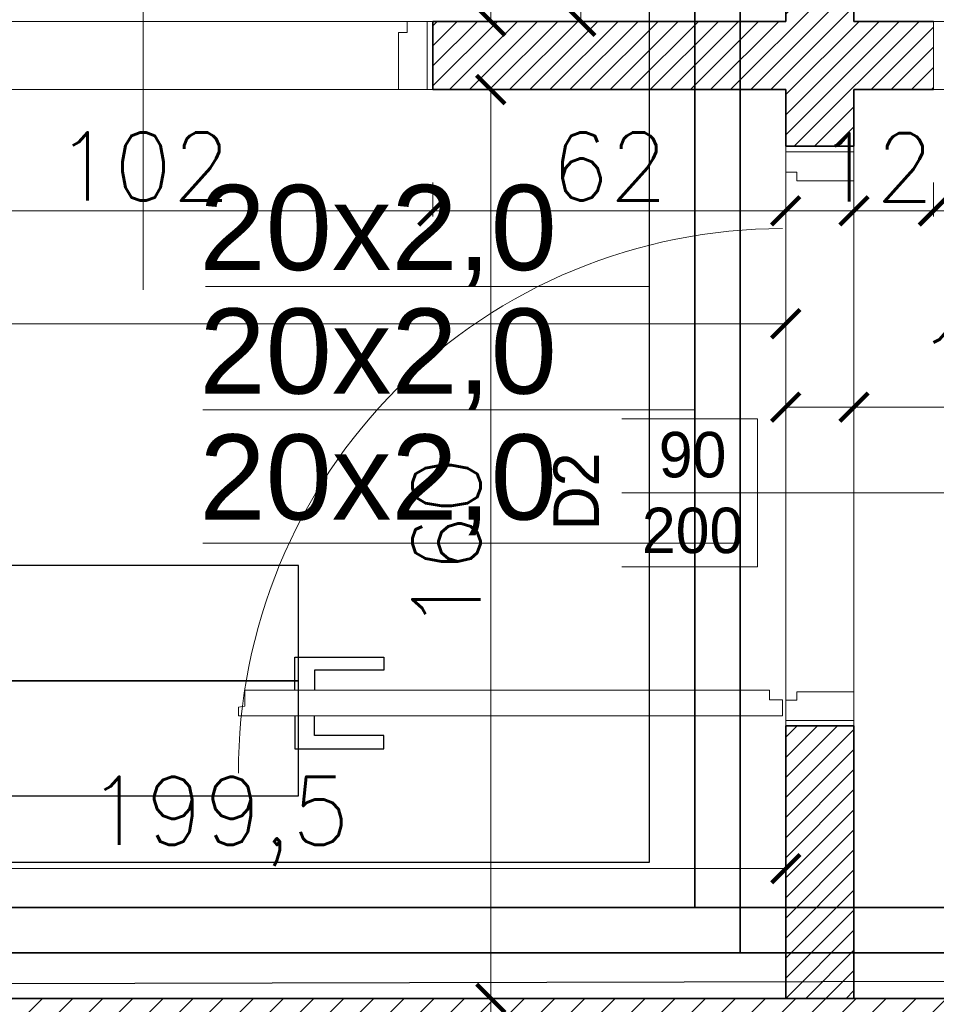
# Model space of a CAD drawing. Header units: millimetres. Extents: x -740 to 33545, y -26688 to 22494.
# Tile 163 of 256: x 11456 to 11617, y 10833 to 11007. Entities that reach past the tile are written whole.
import ezdxf
from ezdxf.lldxf.tags import DXFTag

# ---------------------------------------------------------------- set-up
doc = ezdxf.new("R2010")
doc.units = ezdxf.units.MM
doc.header["$MEASUREMENT"] = 0
doc.layers.get('Defpoints').update_dxf_attribs({"color": 252})
for name, color, linetype, lineweight in [('_IS_EKO_Cyrkulacja', 6, 'Continuous', 30), ('_IS_EKO_odwodnienie_hydrantów', 3, 'Continuous', 30), ('_IS_EKO_opis', 7, 'Continuous', 18), ('_IS_EKO_W_Ciepła', 1, 'Continuous', 35), ('_IS_EKO_woda_zimna', 5, 'Continuous', 35), ('A_istniejące ściany', 252, 'Continuous', 35), ('A_l.przerywana', 252, 'ICAD_ISO03W100', 9), ('A_opisy', 252, 'Continuous', 15), ('A_projektowane sciany', 252, 'Continuous', 35), ('l.wypełnien', 252, 'Continuous', 5), ('wymiarowanie', 252, 'Continuous', 9)]:
    doc.layers.add(name, color=color, linetype=linetype, lineweight=lineweight)
doc.layers.add('stolarka', color=252, linetype='Continuous')
doc.layers.add('tabelki opis', color=252, linetype='Continuous')
doc.styles.add('Arial', font='arial.ttf')
doc.styles.add('styl2', font='simplex.shx')
tags = doc.linetypes.add('ICAD_ISO03W100', pattern=[30, 12, -18]).pattern_tags.tags
tags[6:7] = [DXFTag(74, 4), DXFTag(75, 0), DXFTag(340, '0'), DXFTag(46, 1.0), DXFTag(50, 0.0), DXFTag(44, 0.0), DXFTag(45, 0.0)]
tags[4:5] = [DXFTag(74, 4), DXFTag(75, 0), DXFTag(340, '0'), DXFTag(46, 1.0), DXFTag(50, 0.0), DXFTag(44, 0.0), DXFTag(45, 0.0)]
doc.dimstyles.new('Skala 1-50', dxfattribs={"dimtxt": 12, "dimasz": 5, "dimexe": 1, "dimexo": 1, "dimgap": 1.5, "dimtad": 1, "dimdec": 1, "dimrnd": 0.5, "dimtxsty": 'styl2', "dimblk": 'ARCHTICK', "dimcen": 5, "dimadec": 0, "dimazin": 0, "dimtfac": 1, "dimtdec": 1, "dimtmove": 1, "dimatfit": 3, "dimldrblk": 'ARCHTICK', "dimfxl": 0, "dimlwd": -1, "dimlwe": -1, "dimarcsym": 0})

# ---------------------------------------------------------------- blocks, each defined once
blk = doc.blocks.new('_ArchTick')
at = {"color": 0, "linetype": 'ByBlock', "const_width": 0.15}
blk.add_lwpolyline([(-0.5, -0.5), (0.5, 0.5)], dxfattribs=at)
blk = doc.blocks.new('*D1207')
at = {"layer": 'Defpoints', "color": 0}
for p in [(11503.87, 11331.32), (11532.41, 11006.32), (11539.01, 11006.32)]:
    blk.add_point(p, dxfattribs=at)
at = {"layer": 'wymiarowanie', "color": 0}
for p, q in [((11534.01, 11331.32), (11540.01, 11331.32)), ((11539.01, 11331.32), (11539.01, 11006.32)), ((11534.01, 11006.32), (11540.01, 11006.32))]:
    blk.add_line(p, q, dxfattribs=at)
at = {"layer": 'wymiarowanie', "color": 0, "xscale": 5, "yscale": 5, "zscale": 5}
for p, rotation in [((11539.01, 11331.32), 90), ((11539.01, 11006.32), 270)]:
    blk.add_blockref('_ArchTick', p, dxfattribs=dict(at, rotation=rotation))
at = {"layer": 'wymiarowanie', "color": 0, "insert": (11531.21, 11168.82), "char_height": 12, "attachment_point": 5, "rotation": 90, "style": 'styl2'}
blk.add_mtext('325', dxfattribs=at)
blk = doc.blocks.new('*D1208')
at = {"layer": 'Defpoints', "color": 0}
for p in [(11559.87, 10994.32), (11521.21, 10834.32), (11539.01, 10834.32)]:
    blk.add_point(p, dxfattribs=at)
at = {"layer": 'wymiarowanie', "color": 0}
for p, q in [((11544.01, 10994.32), (11538.01, 10994.32)), ((11539.01, 10994.32), (11539.01, 10834.32)), ((11534.01, 10834.32), (11540.01, 10834.32))]:
    blk.add_line(p, q, dxfattribs=at)
at = {"layer": 'wymiarowanie', "color": 0, "xscale": 5, "yscale": 5, "zscale": 5}
for p, rotation in [((11539.01, 10994.32), 90), ((11539.01, 10834.32), 270)]:
    blk.add_blockref('_ArchTick', p, dxfattribs=dict(at, rotation=rotation))
at = {"layer": 'wymiarowanie', "color": 0, "insert": (11531.21, 10914.32), "char_height": 12, "attachment_point": 5, "rotation": 90, "style": 'styl2'}
blk.add_mtext('160', dxfattribs=at)
blk = doc.blocks.new('*D1209')
at = {"layer": 'Defpoints', "color": 0}
for p in [(11528.14, 10834.32), (11527.57, 10791.99), (11539.01, 10791.99)]:
    blk.add_point(p, dxfattribs=at)
at = {"layer": 'wymiarowanie', "color": 0}
for p, q in [((11534.01, 10834.32), (11540.01, 10834.32)), ((11539.01, 10834.32), (11539.01, 10791.99)), ((11534.01, 10791.99), (11540.01, 10791.99))]:
    blk.add_line(p, q, dxfattribs=at)
at = {"layer": 'wymiarowanie', "color": 0, "xscale": 5, "yscale": 5, "zscale": 5}
for p, rotation in [((11539.01, 10834.32), 90), ((11539.01, 10791.99), 270)]:
    blk.add_blockref('_ArchTick', p, dxfattribs=dict(at, rotation=rotation))
at = {"layer": 'wymiarowanie', "color": 0, "insert": (11530.66, 10813.16), "char_height": 12, "attachment_point": 5, "rotation": 90, "style": 'styl2'}
blk.add_mtext('42,5', dxfattribs=at)
blk = doc.blocks.new('*D1420')
at = {"layer": 'Defpoints', "color": 0}
for p in [(11602.93, 10938.4), (11590.93, 10925.2), (11602.93, 10925.52)]:
    blk.add_point(p, dxfattribs=at)
at = {"layer": 'wymiarowanie', "color": 0}
for p, q in [((11590.93, 10933.4), (11590.93, 10939.4)), ((11590.93, 10938.4), (11602.93, 10938.4)), ((11602.93, 10933.4), (11602.93, 10939.4)), ((11602.93, 10938.4), (11633.39, 10938.4))]:
    blk.add_line(p, q, dxfattribs=at)
at = {"layer": 'wymiarowanie', "color": 0, "xscale": 5, "yscale": 5, "zscale": 5, "rotation": 180}
blk.add_blockref('_ArchTick', (11590.93, 10938.4), dxfattribs=at)
at = {"layer": 'wymiarowanie', "color": 0, "xscale": 5, "yscale": 5, "zscale": 5}
blk.add_blockref('_ArchTick', (11602.93, 10938.4), dxfattribs=at)
at = {"layer": 'wymiarowanie', "color": 0, "insert": (11624.13, 10946.05), "char_height": 12, "attachment_point": 5, "style": 'styl2'}
blk.add_mtext('12', dxfattribs=at)
blk = doc.blocks.new('*D1421')
at = {"layer": 'Defpoints', "color": 0}
for p in [(11722.93, 10938.4), (11722.93, 10928.19), (11602.93, 10925.52)]:
    blk.add_point(p, dxfattribs=at)
at = {"layer": 'wymiarowanie', "color": 0}
for p, q in [((11602.93, 10933.4), (11602.93, 10939.4)), ((11602.93, 10938.4), (11722.93, 10938.4)), ((11722.93, 10933.4), (11722.93, 10939.4))]:
    blk.add_line(p, q, dxfattribs=at)
at = {"layer": 'wymiarowanie', "color": 0, "xscale": 5, "yscale": 5, "zscale": 5, "rotation": 180}
blk.add_blockref('_ArchTick', (11602.93, 10938.4), dxfattribs=at)
at = {"layer": 'wymiarowanie', "color": 0, "xscale": 5, "yscale": 5, "zscale": 5}
blk.add_blockref('_ArchTick', (11722.93, 10938.4), dxfattribs=at)
at = {"layer": 'wymiarowanie', "color": 0, "insert": (11662.93, 10946.2), "char_height": 12, "attachment_point": 5, "style": 'styl2'}
blk.add_mtext('120', dxfattribs=at)
blk = doc.blocks.new('*D2677')
at = {"layer": 'Defpoints', "color": 0}
for p in [(11426.81, 10994.32), (11528.81, 10994.32), (11528.81, 10972.96)]:
    blk.add_point(p, dxfattribs=at)
at = {"layer": 'wymiarowanie', "color": 0}
for p, q in [((11426.81, 10977.96), (11426.81, 10971.96)), ((11528.81, 10977.96), (11528.81, 10971.96)), ((11426.81, 10972.96), (11528.81, 10972.96))]:
    blk.add_line(p, q, dxfattribs=at)
at = {"layer": 'wymiarowanie', "color": 0, "xscale": 5, "yscale": 5, "zscale": 5, "rotation": 180}
blk.add_blockref('_ArchTick', (11426.81, 10972.96), dxfattribs=at)
at = {"layer": 'wymiarowanie', "color": 0, "xscale": 5, "yscale": 5, "zscale": 5}
blk.add_blockref('_ArchTick', (11528.81, 10972.96), dxfattribs=at)
at = {"layer": 'wymiarowanie', "color": 0, "insert": (11477.81, 10980.76), "char_height": 12, "attachment_point": 5, "style": 'styl2'}
blk.add_mtext('102', dxfattribs=at)
blk = doc.blocks.new('*D2678')
at = {"layer": 'Defpoints', "color": 0}
for p in [(11528.81, 10994.32), (11590.93, 10994.32), (11590.93, 10972.96)]:
    blk.add_point(p, dxfattribs=at)
at = {"layer": 'wymiarowanie', "color": 0}
for p, q in [((11528.81, 10977.96), (11528.81, 10971.96)), ((11590.93, 10977.96), (11590.93, 10971.96)), ((11528.81, 10972.96), (11590.93, 10972.96))]:
    blk.add_line(p, q, dxfattribs=at)
at = {"layer": 'wymiarowanie', "color": 0, "xscale": 5, "yscale": 5, "zscale": 5, "rotation": 180}
blk.add_blockref('_ArchTick', (11528.81, 10972.96), dxfattribs=at)
at = {"layer": 'wymiarowanie', "color": 0, "xscale": 5, "yscale": 5, "zscale": 5}
blk.add_blockref('_ArchTick', (11590.93, 10972.96), dxfattribs=at)
at = {"layer": 'wymiarowanie', "color": 0, "insert": (11559.87, 10980.76), "char_height": 12, "attachment_point": 5, "style": 'styl2'}
blk.add_mtext('62', dxfattribs=at)
blk = doc.blocks.new('*D2679')
at = {"layer": 'Defpoints', "color": 0}
for p in [(11590.93, 10994.32), (11602.93, 10994.32), (11602.93, 10972.96)]:
    blk.add_point(p, dxfattribs=at)
at = {"layer": 'wymiarowanie', "color": 0}
for p, q in [((11590.93, 10977.96), (11590.93, 10971.96)), ((11602.93, 10977.96), (11602.93, 10971.96)), ((11590.93, 10972.96), (11602.93, 10972.96))]:
    blk.add_line(p, q, dxfattribs=at)
at = {"layer": 'wymiarowanie', "color": 0, "xscale": 5, "yscale": 5, "zscale": 5, "rotation": 180}
blk.add_blockref('_ArchTick', (11590.93, 10972.96), dxfattribs=at)
at = {"layer": 'wymiarowanie', "color": 0, "xscale": 5, "yscale": 5, "zscale": 5}
blk.add_blockref('_ArchTick', (11602.93, 10972.96), dxfattribs=at)
at = {"layer": 'wymiarowanie', "color": 0, "insert": (11606.74, 10980.61), "char_height": 12, "attachment_point": 5, "style": 'styl2'}
blk.add_mtext('12', dxfattribs=at)
blk = doc.blocks.new('*D2680')
at = {"layer": 'Defpoints', "color": 0}
for p in [(11602.93, 10994.32), (11616.93, 10994.32), (11616.93, 10972.96)]:
    blk.add_point(p, dxfattribs=at)
at = {"layer": 'wymiarowanie', "color": 0}
for p, q in [((11602.93, 10977.96), (11602.93, 10971.96)), ((11616.93, 10977.96), (11616.93, 10971.96)), ((11602.93, 10972.96), (11616.93, 10972.96))]:
    blk.add_line(p, q, dxfattribs=at)
at = {"layer": 'wymiarowanie', "color": 0, "xscale": 5, "yscale": 5, "zscale": 5, "rotation": 180}
blk.add_blockref('_ArchTick', (11602.93, 10972.96), dxfattribs=at)
at = {"layer": 'wymiarowanie', "color": 0, "xscale": 5, "yscale": 5, "zscale": 5}
blk.add_blockref('_ArchTick', (11616.93, 10972.96), dxfattribs=at)
at = {"layer": 'wymiarowanie', "color": 0, "insert": (11628.83, 10980.61), "char_height": 12, "attachment_point": 5, "style": 'styl2'}
blk.add_mtext('14', dxfattribs=at)
blk = doc.blocks.new('*D2681')
at = {"layer": 'Defpoints', "color": 0}
for p in [(11616.93, 10994.32), (11708.93, 10994.32), (11708.93, 10972.96)]:
    blk.add_point(p, dxfattribs=at)
at = {"layer": 'wymiarowanie', "color": 0}
for p, q in [((11616.93, 10977.96), (11616.93, 10971.96)), ((11708.93, 10977.96), (11708.93, 10971.96)), ((11616.93, 10972.96), (11708.93, 10972.96))]:
    blk.add_line(p, q, dxfattribs=at)
at = {"layer": 'wymiarowanie', "color": 0, "xscale": 5, "yscale": 5, "zscale": 5, "rotation": 180}
blk.add_blockref('_ArchTick', (11616.93, 10972.96), dxfattribs=at)
at = {"layer": 'wymiarowanie', "color": 0, "xscale": 5, "yscale": 5, "zscale": 5}
blk.add_blockref('_ArchTick', (11708.93, 10972.96), dxfattribs=at)
at = {"layer": 'wymiarowanie', "color": 0, "insert": (11662.93, 10980.76), "char_height": 12, "attachment_point": 5, "style": 'styl2'}
blk.add_mtext('92', dxfattribs=at)
blk = doc.blocks.new('*D2685')
at = {"layer": 'Defpoints', "color": 0}
for p in [(11169.43, 10984.32), (11590.93, 10977.96), (11590.93, 10953.07)]:
    blk.add_point(p, dxfattribs=at)
at = {"layer": 'wymiarowanie', "color": 0}
for p, q in [((11169.43, 10958.07), (11169.43, 10952.07)), ((11590.93, 10958.07), (11590.93, 10952.07)), ((11169.43, 10953.07), (11590.93, 10953.07))]:
    blk.add_line(p, q, dxfattribs=at)
at = {"layer": 'wymiarowanie', "color": 0, "xscale": 5, "yscale": 5, "zscale": 5, "rotation": 180}
blk.add_blockref('_ArchTick', (11169.43, 10953.07), dxfattribs=at)
at = {"layer": 'wymiarowanie', "color": 0, "xscale": 5, "yscale": 5, "zscale": 5}
blk.add_blockref('_ArchTick', (11590.93, 10953.07), dxfattribs=at)
at = {"layer": 'wymiarowanie', "color": 0, "insert": (11380.18, 10961.42), "char_height": 12, "attachment_point": 5, "style": 'styl2'}
blk.add_mtext('421,5', dxfattribs=at)
blk = doc.blocks.new('*D2689')
at = {"layer": 'Defpoints', "color": 0}
for p in [(11590.93, 10857.17), (11391.26, 10834.32), (11590.93, 10834.32)]:
    blk.add_point(p, dxfattribs=at)
at = {"layer": 'wymiarowanie', "color": 0}
for p, q in [((11391.26, 10852.17), (11391.26, 10858.17)), ((11391.26, 10857.17), (11590.93, 10857.17)), ((11590.93, 10852.17), (11590.93, 10858.17))]:
    blk.add_line(p, q, dxfattribs=at)
at = {"layer": 'wymiarowanie', "color": 0, "xscale": 5, "yscale": 5, "zscale": 5, "rotation": 180}
blk.add_blockref('_ArchTick', (11391.26, 10857.17), dxfattribs=at)
at = {"layer": 'wymiarowanie', "color": 0, "xscale": 5, "yscale": 5, "zscale": 5}
blk.add_blockref('_ArchTick', (11590.93, 10857.17), dxfattribs=at)
at = {"layer": 'wymiarowanie', "color": 0, "insert": (11491.09, 10865.52), "char_height": 12, "attachment_point": 5, "style": 'styl2'}
blk.add_mtext('199,5', dxfattribs=at)
blk = doc.blocks.new('*D2694')
at = {"layer": 'Defpoints', "color": 0}
for p in [(11554.87, 11126.32), (11590.93, 11126.32), (11590.93, 11006.32)]:
    blk.add_point(p, dxfattribs=at)
at = {"layer": 'wymiarowanie', "color": 0}
for p, q in [((11559.87, 11126.32), (11553.87, 11126.32)), ((11554.87, 11006.32), (11554.87, 11126.32)), ((11559.87, 11006.32), (11553.87, 11006.32))]:
    blk.add_line(p, q, dxfattribs=at)
at = {"layer": 'wymiarowanie', "color": 0, "xscale": 5, "yscale": 5, "zscale": 5}
for p, rotation in [((11554.87, 11126.32), 90), ((11554.87, 11006.32), 270)]:
    blk.add_blockref('_ArchTick', p, dxfattribs=dict(at, rotation=rotation))
at = {"layer": 'wymiarowanie', "color": 0, "insert": (11547.07, 11066.32), "char_height": 12, "attachment_point": 5, "rotation": 90, "style": 'styl2'}
blk.add_mtext('120', dxfattribs=at)
blk = doc.blocks.new('*D2831')
at = {"layer": 'Defpoints', "color": 0}
for p in [(11528.81, 11109.64), (11426.81, 11006.32), (11528.81, 11006.32)]:
    blk.add_point(p, dxfattribs=at)
at = {"layer": 'wymiarowanie', "color": 0}
for p, q in [((11426.81, 11104.64), (11426.81, 11110.64)), ((11528.81, 11104.64), (11528.81, 11110.64)), ((11426.81, 11109.64), (11528.81, 11109.64))]:
    blk.add_line(p, q, dxfattribs=at)
at = {"layer": 'wymiarowanie', "color": 0, "xscale": 5, "yscale": 5, "zscale": 5, "rotation": 180}
blk.add_blockref('_ArchTick', (11426.81, 11109.64), dxfattribs=at)
at = {"layer": 'wymiarowanie', "color": 0, "xscale": 5, "yscale": 5, "zscale": 5}
blk.add_blockref('_ArchTick', (11528.81, 11109.64), dxfattribs=at)
at = {"layer": 'wymiarowanie', "color": 0, "insert": (11477.81, 11117.44), "char_height": 12, "attachment_point": 5, "style": 'styl2'}
blk.add_mtext('102', dxfattribs=at)
blk = doc.blocks.new('*D2832')
at = {"layer": 'Defpoints', "color": 0}
for p in [(11590.93, 11109.64), (11590.93, 11015.98), (11528.81, 11006.32)]:
    blk.add_point(p, dxfattribs=at)
at = {"layer": 'wymiarowanie', "color": 0}
for p, q in [((11528.81, 11104.64), (11528.81, 11110.64)), ((11590.93, 11104.64), (11590.93, 11110.64)), ((11528.81, 11109.64), (11590.93, 11109.64))]:
    blk.add_line(p, q, dxfattribs=at)
at = {"layer": 'wymiarowanie', "color": 0, "xscale": 5, "yscale": 5, "zscale": 5, "rotation": 180}
blk.add_blockref('_ArchTick', (11528.81, 11109.64), dxfattribs=at)
at = {"layer": 'wymiarowanie', "color": 0, "xscale": 5, "yscale": 5, "zscale": 5}
blk.add_blockref('_ArchTick', (11590.93, 11109.64), dxfattribs=at)
at = {"layer": 'wymiarowanie', "color": 0, "insert": (11559.87, 11117.44), "char_height": 12, "attachment_point": 5, "style": 'styl2'}
blk.add_mtext('62', dxfattribs=at)

msp = doc.modelspace()

# ---------------------------------------------------------------- hatches: boundary and pattern name
at = {"layer": 'l.wypełnien'}
h = msp.add_hatch(dxfattribs=at)
h.set_pattern_fill('ANSI31', color=256, scale=30, style=0)
h.paths.add_polyline_path([(11391.26, 10402.52), (11391.26, 10359.34), (11839.15, 10359.34), (11839.15, 9782.76), (11774.02, 9782.76), (11774.02, 9765.83), (11774.02, 9754.82), (11774.02, 9739.58), (11839.15, 9739.58), (11882.33, 9739.58), (11882.33, 10522.75), (11866.24, 10522.75), (11854.39, 10522.75), (11839.15, 10522.75), (11839.15, 10402.52), (11426.82, 10402.52), (11426.82, 10552.38), (11401.42, 10552.38), (11401.42, 10402.52)])
h.paths.add_polyline_path([(11391.26, 10834.32), (11391.26, 10791.99), (11401.42, 10791.99), (11401.42, 10654.38), (11426.82, 10654.38), (11426.82, 10791.99), (11839.15, 10791.99), (11839.15, 10677.69), (11854.39, 10677.69), (11866.24, 10677.69), (11882.33, 10677.69), (11882.33, 11331.32), (11882.33, 11374.5), (11799.42, 11374.5), (11799.42, 11331.32), (11839.15, 11331.32), (11839.15, 10994.32), (11839.15, 10834.32), (11699.45, 10834.32), (11685.18, 10834.32), (11640.68, 10834.32), (11401.42, 10834.32)])
h.paths.add_polyline_path([(11477.62, 10806.38), (11477.62, 10819.93), (11497.94, 10819.93), (11497.94, 10806.38)], flags=16)
h.paths.add_polyline_path([(11438.67, 10819.93), (11438.67, 10806.38), (11457.3, 10806.38), (11457.3, 10819.93)], flags=16)
h.paths.add_polyline_path([(11429.29, 9739.58), (11429.29, 9782.76), (11384.13, 9782.76), (11384.13, 9739.58)])
h.paths.add_polyline_path([(11624.02, 9739.58), (11624.02, 9782.76), (11579.29, 9782.76), (11579.29, 9739.58)])
h = msp.add_hatch(dxfattribs=at)
h.set_pattern_fill('ANSI31', color=256, scale=20, style=0)
h.paths.add_polyline_path([(11528.81, 11006.32), (11528.81, 10994.32), (11590.93, 10994.32), (11590.93, 10984.32), (11602.93, 10984.32), (11602.93, 10994.32), (11616.93, 10994.32), (11616.93, 11006.32), (11602.93, 11006.32), (11602.93, 11114.32), (11839.15, 11114.32), (11839.15, 11126.32), (11590.93, 11126.32), (11590.93, 11006.32)])
h.paths.add_polyline_path([(11391.26, 10994.32), (11391.26, 11006.32), (11404.81, 11006.32), (11404.81, 11331.32), (11416.81, 11331.32), (11416.81, 11006.32), (11426.81, 11006.32), (11426.81, 10994.32)])
h.paths.add_polyline_path([(11708.93, 10994.32), (11708.93, 11006.32), (11839.15, 11006.32), (11839.15, 10994.32), (11734.93, 10994.32), (11734.93, 10984.32), (11722.93, 10984.32), (11722.93, 10994.32)])
h.paths.add_polyline_path([(11289.26, 10994.32), (11289.26, 11006.32), (11169.43, 11006.32), (11169.43, 10994.32)])
h.paths.add_polyline_path([(11734.93, 10834.32), (11734.93, 10892.32), (11722.93, 10892.32), (11722.93, 10834.32)])
h.paths.add_polyline_path([(11602.93, 10834.32), (11602.93, 10882.32), (11590.93, 10882.32), (11590.93, 10834.32)])

# ---------------------------------------------------------------- linework, layer by layer
at = {"layer": '_IS_EKO_Cyrkulacja'}
msp.add_line((11369.42, 10858.32), (11566.93, 10858.32), dxfattribs=at)
at = {"layer": '_IS_EKO_odwodnienie_hydrantów'}
msp.add_line((11388.61, 10836.83), (11787.04, 10837.75), dxfattribs=at)
at = {"layer": '_IS_EKO_opis'}
msp.add_line((11488.82, 10959.65), (11566.93, 10959.65), dxfattribs=at)
at = {"layer": '_IS_EKO_W_Ciepła', "linetype": 'ByBlock'}
msp.add_line((11377.42, 10850.32), (11669.81, 10850.32), dxfattribs=at)
at = {"layer": '_IS_EKO_woda_zimna'}
msp.add_line((11385.42, 10842.32), (11655.81, 10842.32), dxfattribs=at)
at = {"layer": 'A_istniejące ściany'}
msp.add_lwpolyline([(11699.45, 10834.32), (11401.42, 10834.32)], dxfattribs=at)
at = {"layer": 'A_l.przerywana', "ltscale": 0.3}
for points in [[(11528.81, 10994.32), (11528.81, 11006.32), (11426.81, 11006.32), (11426.81, 10994.32)], [(11708.93, 10994.32), (11708.93, 11006.32), (11616.93, 11006.32), (11616.93, 10994.32)], [(11602.93, 10882.32), (11590.93, 10882.32), (11590.93, 10984.32), (11602.93, 10984.32)]]:
    msp.add_lwpolyline(points, close=True, dxfattribs=at)
msp.add_lwpolyline([(11528.81, 11006.32), (11528.81, 10994.32)], dxfattribs=at)
at = {"layer": 'A_opisy'}
msp.add_line((11477.81, 10959.04), (11477.81, 11024.04), dxfattribs=at)
at = {"layer": 'A_projektowane sciany'}
for p, q in [((11590.93, 11126.32), (11590.93, 11006.32)), ((11602.93, 11114.32), (11602.93, 11006.32)), ((11602.93, 11114.32), (11602.93, 11006.32)), ((11590.93, 11006.32), (11528.81, 11006.32)), ((11528.81, 11006.32), (11528.81, 10994.32)), ((11616.93, 11006.32), (11602.93, 11006.32)), ((11590.93, 10994.32), (11528.81, 10994.32)), ((11590.93, 10994.32), (11590.93, 10984.32)), ((11590.93, 10994.32), (11590.93, 10984.32)), ((11602.93, 10994.32), (11602.93, 10984.32)), ((11602.93, 10994.32), (11602.93, 10984.32)), ((11616.93, 10994.32), (11602.93, 10994.32)), ((11590.93, 10984.32), (11602.93, 10984.32)), ((11590.93, 10882.32), (11602.93, 10882.32)), ((11590.93, 10882.32), (11590.93, 10834.32)), ((11602.93, 10882.32), (11602.93, 10834.32))]:
    msp.add_line(p, q, dxfattribs=at)
at = {"layer": 'stolarka', "lineweight": 9}
for points in [[(11522.76, 11004.35), (11524.27, 11004.35), (11524.27, 11006.32), (11527.81, 11006.32), (11527.81, 10994.32), (11522.76, 10994.32), (11522.76, 11004.35)], [(11592.9, 10978.27), (11592.9, 10979.79), (11590.93, 10979.79), (11590.93, 10983.32), (11602.93, 10983.32), (11602.93, 10978.27), (11592.9, 10978.27)], [(11590.35, 10886.86), (11590.35, 10884.07), (11494.58, 10884.07), (11494.59, 10885.58), (11495.74, 10885.76), (11495.74, 10888.6), (11588.05, 10888.6), (11588.05, 10886.86), (11590.35, 10886.86)], [(11592.9, 10888.32), (11592.9, 10886.81), (11590.93, 10886.81), (11590.93, 10883.27), (11602.93, 10883.27), (11602.93, 10888.32), (11592.9, 10888.32)]]:
    msp.add_lwpolyline(points, dxfattribs=at)
at = {"layer": 'stolarka'}
for points in [[(11504.5, 10888.6), (11504.5, 10894.4), (11520.16, 10894.4), (11520.16, 10892.08), (11507.98, 10892.08), (11507.98, 10888.6)], [(11504.5, 10884.07), (11504.5, 10878.27), (11520.16, 10878.27), (11520.16, 10880.59), (11507.98, 10880.59), (11507.98, 10884.07)]]:
    msp.add_lwpolyline(points, dxfattribs=at)
at = {"layer": 'stolarka', "linetype": 'ICAD_ISO03W100', "lineweight": 13, "ltscale": 0.3}
msp.add_arc((11590.35, 10874.07), 95.77, 90.0003, 180.0531, dxfattribs=at)
at = {"layer": 'tabelki opis'}
for points in [[(11340.41, 10890.24), (11505.14, 10890.24), (11505.14, 10910.51), (11340.41, 10910.51), (11340.41, 10890.24)], [(11340.41, 10869.96), (11505.14, 10869.96), (11505.14, 10890.24), (11340.41, 10890.24), (11340.41, 10869.96)]]:
    msp.add_lwpolyline(points, dxfattribs=at)

# ---------------------------------------------------------------- texts
at = {"layer": '_IS_EKO_opis', "color": 6, "insert": (11487.73, 10977.53), "char_height": 15, "width": 58.847, "attachment_point": 1, "style": 'Arial'}
msp.add_mtext('20x2,0', dxfattribs=at)

# ---------------------------------------------------------------- dimensions: what is measured, and where the dimension line sits
at = {"layer": 'wymiarowanie'}
for base, p1, p2, picture, middle in [((11539.01, 11006.32), (11503.87, 11331.32), (11532.41, 11006.32), '*D1207', (11531.21, 11168.82)), ((11554.87, 11126.32), (11590.93, 11006.32), (11590.93, 11126.32), '*D2694', (11547.07, 11066.32)), ((11539.01, 10791.99), (11528.14, 10834.32), (11527.57, 10791.99), '*D1209', (11530.66, 10813.16))]:
    dim = msp.add_linear_dim(base=base, p1=p1, p2=p2, angle=90, dimstyle='Skala 1-50', dxfattribs=at)
    dim.commit()
    dim.dimension.update_dxf_attribs({"geometry": picture, "text_midpoint": middle})
for base, p1, p2, picture, middle in [((11528.81, 11109.64), (11426.81, 11006.32), (11528.81, 11006.32), '*D2831', (11477.81, 11117.44)), ((11590.93, 11109.64), (11528.81, 11006.32), (11590.93, 11015.98), '*D2832', (11559.87, 11117.44)), ((11528.81, 10972.96), (11426.81, 10994.32), (11528.81, 10994.32), '*D2677', (11477.81, 10980.76)), ((11590.93, 10972.96), (11528.81, 10994.32), (11590.93, 10994.32), '*D2678', (11559.87, 10980.76)), ((11708.93, 10972.96), (11616.93, 10994.32), (11708.93, 10994.32), '*D2681', (11662.93, 10980.76)), ((11590.93, 10953.07), (11169.43, 10984.32), (11590.93, 10977.96), '*D2685', (11380.18, 10961.42)), ((11722.93, 10938.4), (11602.93, 10925.52), (11722.93, 10928.19), '*D1421', (11662.93, 10946.2)), ((11590.93, 10857.17), (11391.26, 10834.32), (11590.93, 10834.32), '*D2689', (11491.09, 10865.52))]:
    dim = msp.add_linear_dim(base=base, p1=p1, p2=p2, dimstyle='Skala 1-50', dxfattribs=at)
    dim.commit()
    dim.dimension.update_dxf_attribs({"geometry": picture, "text_midpoint": middle})
for base, p1, p2, picture, middle in [((11602.93, 10972.96), (11590.93, 10994.32), (11602.93, 10994.32), '*D2679', (11606.74, 10972.96)), ((11616.93, 10972.96), (11602.93, 10994.32), (11616.93, 10994.32), '*D2680', (11628.83, 10972.96))]:
    dim = msp.add_linear_dim(base=base, p1=p1, p2=p2, dimstyle='Skala 1-50', dxfattribs=at)
    dim.commit()
    dim.dimension.update_dxf_attribs({"geometry": picture, "text_midpoint": middle, "dimtype": 160})

# ---------------------------------------------------------------- next in the draw order: texts
at = {"layer": 'A_opisy', "ltscale": 0.3, "insert": (11572.93, 10923.32), "char_height": 8, "width": 26, "attachment_point": 5, "bg_fill": 2}
msp.add_mtext('\\pi3.19200;{\\fCentury Gothic|b0|i0|c238|p0;90}\\P{\\fCentury Gothic|b0|i0|c238|p0;200}', dxfattribs=at)

# ---------------------------------------------------------------- next in the draw order: linework, layer by layer
at = {"layer": '_IS_EKO_Cyrkulacja'}
msp.add_line((11566.93, 10858.32), (11566.93, 11150.32), dxfattribs=at)
at = {"layer": '_IS_EKO_W_Ciepła', "linetype": 'ByBlock'}
msp.add_line((11574.93, 10850.32), (11574.93, 11142.32), dxfattribs=at)
at = {"layer": '_IS_EKO_woda_zimna'}
msp.add_line((11582.93, 10842.32), (11582.93, 11134.32), dxfattribs=at)
at = {"layer": 'A_opisy'}
msp.add_line((11640.93, 10923.32), (11585.93, 10923.32), dxfattribs=at)
at = {"layer": 'A_opisy', "lineweight": 30, "ltscale": 0.3}
msp.add_lwpolyline([(11546.93, 10910.32), (11546.93, 10936.32), (11559.93, 10936.32), (11559.93, 10910.32)], close=True, dxfattribs=at)
at = {"layer": 'A_opisy', "ltscale": 0.3}
for points in [[(11559.93, 10936.32), (11585.93, 10936.32), (11585.93, 10923.32), (11559.93, 10923.32)], [(11559.93, 10923.32), (11585.93, 10923.32), (11585.93, 10910.32), (11559.93, 10910.32)]]:
    msp.add_lwpolyline(points, close=True, dxfattribs=at)

# ---------------------------------------------------------------- next in the draw order: dimensions: what is measured, and where the dimension line sits
at = {"layer": 'wymiarowanie'}
dim = msp.add_linear_dim(base=(11539.01, 10834.32), p1=(11559.87, 10994.32), p2=(11521.21, 10834.32), angle=90, dimstyle='Skala 1-50', dxfattribs=at)
dim.commit()
dim.dimension.update_dxf_attribs({"geometry": '*D1208', "text_midpoint": (11531.21, 10914.32)})
dim = msp.add_linear_dim(base=(11602.93, 10938.4), p1=(11590.93, 10925.2), p2=(11602.93, 10925.52), dimstyle='Skala 1-50', dxfattribs=at)
dim.commit()
dim.dimension.update_dxf_attribs({"geometry": '*D1420', "text_midpoint": (11624.13, 10938.4), "dimtype": 160})

# ---------------------------------------------------------------- next in the draw order: texts
at = {"layer": 'A_opisy', "ltscale": 0.3, "insert": (11554.04, 10923.58), "char_height": 8, "width": 26, "attachment_point": 5, "rotation": 90, "bg_fill": 2}
msp.add_mtext('{\\fCentury Gothic|b0|i0|c238|p0;D2}', dxfattribs=at)

# ---------------------------------------------------------------- next in the draw order: linework, layer by layer
at = {"layer": '_IS_EKO_opis'}
for p, q in [((11574.93, 10937.93), (11488.32, 10937.93)), ((11582.93, 10914.49), (11488.32, 10914.49))]:
    msp.add_line(p, q, dxfattribs=at)

# ---------------------------------------------------------------- next in the draw order: texts
at = {"layer": '_IS_EKO_opis', "color": 1, "insert": (11487.73, 10955.78), "char_height": 15, "width": 58.847, "attachment_point": 1, "style": 'Arial'}
msp.add_mtext('20x2,0', dxfattribs=at)
at = {"layer": '_IS_EKO_opis', "color": 5, "insert": (11487.73, 10933.61), "char_height": 15, "width": 58.847, "attachment_point": 1, "style": 'Arial'}
msp.add_mtext('20x2,0', dxfattribs=at)

doc.saveas('drawing.dxf')
